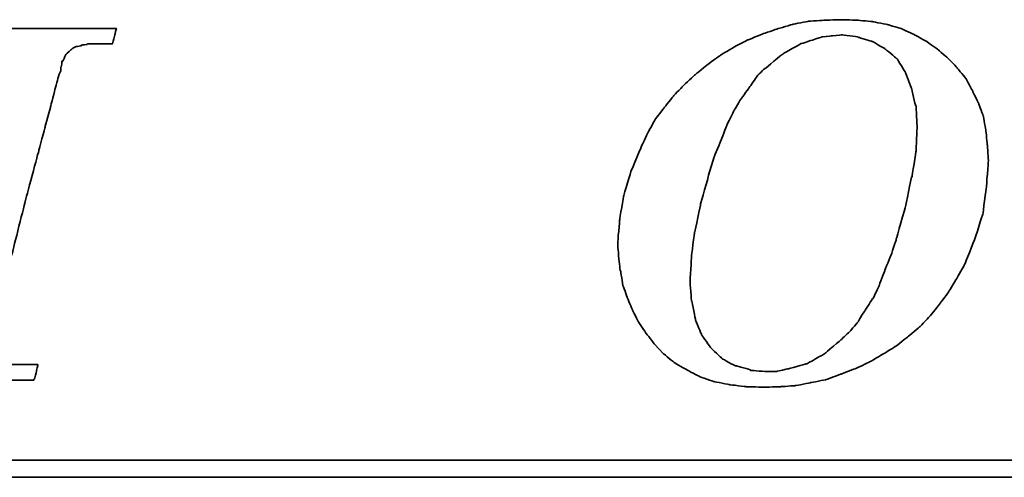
# Model space of a CAD drawing. Header units: millimetres. Extents: x 20.5 to 120.1, y 37.6 to 94.1.
# Tile 30 of 45: x 74.8 to 77.5, y 68.1 to 69.3. Entities that reach past the tile are written whole.
import ezdxf

# ---------------------------------------------------------------- set-up
doc = ezdxf.new("R2010")
doc.units = ezdxf.units.MM
doc.header["$LTSCALE"] = 0.1
doc.layers.add('DIM', color=4, linetype='CONTINUOUS')
doc.layers.add('layer 1', color=7, linetype='CONTINUOUS')

# ---------------------------------------------------------------- blocks, each defined once
blk = doc.blocks.new('TBI MOTION logo(完整正式版)')
at = {"layer": 'layer 1', "color": 22, "lineweight": 35}
for points, knots in [([(-40.59125, -7.94375), (-40.59125, -7.94375), (-40.97375, -7.94375), (-40.97375, -7.94375), (-40.97375, -7.94375), (-40.97375, -7.94375), (-41.38125, -7.94375), (-41.38125, -7.94375), (-41.38125, -7.94375), (-41.38125, -7.94375), (-41.54875, -7.94375), (-41.54875, -7.94375), (-41.54875, -7.94375), (-41.54875, -7.94375), (-41.59875, -7.94375), (-41.59875, -7.94375), (-41.59875, -7.94375), (-41.59875, -7.94375), (-41.88375, -7.94375), (-41.88375, -7.94375), (-41.88375, -7.94375), (-41.88375, -7.94375), (-41.90875, -7.91875), (-41.90875, -7.91875), (-41.90875, -7.91875), (-41.90875, -7.91875), (-42.19875, -7.87125), (-42.19875, -7.87125), (-42.19875, -7.87125), (-42.19875, -7.87125), (-42.43875, -7.82375), (-42.43875, -7.82375), (-42.43875, -7.82375), (-42.43875, -7.82375), (-42.45875, -7.82375), (-42.45875, -7.82375), (-42.45875, -7.82375), (-42.45875, -7.82375), (-42.48625, -7.82375), (-42.48625, -7.82375), (-42.48625, -7.82375), (-42.48625, -7.82375), (-42.67625, -7.72375), (-42.67625, -7.72375), (-42.67625, -7.72375), (-42.67625, -7.72375), (-42.70125, -7.70375), (-42.70125, -7.70375), (-42.70125, -7.70375), (-42.70125, -7.70375), (-42.72375, -7.67875), (-42.72375, -7.67875), (-42.72375, -7.67875), (-42.72375, -7.67875), (-42.86875, -7.48875), (-42.86875, -7.48875), (-42.86875, -7.48875), (-42.86875, -7.48875), (-42.89375, -7.43875), (-42.89375, -7.43875), (-42.89375, -7.43875), (-42.89375, -7.43875), (-42.91875, -7.38875), (-42.91875, -7.38875), (-42.91875, -7.38875), (-42.91875, -7.38875), (-42.93875, -7.12875), (-42.93875, -7.12875), (-42.93875, -7.12875), (-42.93875, -7.12875), (-42.96375, -7.10375), (-42.96375, -7.10375), (-42.96375, -7.10375), (-42.96375, -7.10375), (-42.96375, -7.05375), (-42.96375, -7.05375), (-42.96375, -7.05375), (-42.96375, -7.05375), (-42.96375, -7.00875), (-42.96375, -7.00875), (-42.96375, -7.00875), (-42.96375, -7.00875), (-42.91875, -6.69625), (-42.91875, -6.69625), (-42.91875, -6.69625), (-42.91875, -6.69625), (-42.91875, -6.62375), (-42.91875, -6.62375), (-42.91875, -6.62375), (-42.91875, -6.62375), (-42.91875, -6.59625), (-42.91875, -6.59625), (-42.91875, -6.59625), (-42.91875, -6.59625), (-42.91875, -6.57375), (-42.91875, -6.57375), (-42.91875, -6.57375), (-42.91875, -6.57375), (-42.91875, -6.52875), (-42.91875, -6.52875), (-42.91875, -6.52875), (-42.91875, -6.52875), (-42.89375, -6.50375), (-42.89375, -6.50375), (-42.89375, -6.50375), (-42.89375, -6.50375), (-42.84375, -6.38375), (-42.84375, -6.38375), (-42.84375, -6.38375), (-42.84375, -6.38375), (-42.84375, -6.35875), (-42.84375, -6.35875), (-42.84375, -6.35875), (-42.84375, -6.35875), (-42.74625, -6.14375), (-42.74625, -6.14375), (-42.74625, -6.14375), (-42.74625, -6.14375), (-42.70125, -5.85375), (-42.70125, -5.85375), (-42.70125, -5.85375), (-42.70125, -5.85375), (-42.60375, -5.47125), (-42.60375, -5.47125), (-42.60375, -5.47125), (-42.60375, -5.47125), (-42.60375, -5.44875), (-42.60375, -5.44875), (-42.60375, -5.44875), (-42.60375, -5.44875), (-42.38875, -4.67875), (-42.38875, -4.67875), (-42.38875, -4.67875), (-42.38875, -4.67875), (-42.36375, -4.65375), (-42.36375, -4.65375), (-42.36375, -4.65375), (-42.36375, -4.65375), (-42.12375, -3.69625), (-42.12375, -3.69625), (-42.12375, -3.69625), (-42.12375, -3.69625), (-42.12375, -3.67374), (-42.12375, -3.67374), (-42.12375, -3.67374), (-42.12375, -3.67374), (-41.78875, -2.59374), (-41.78875, -2.59374), (-41.78875, -2.59374), (-41.78875, -2.59374), (-41.18875, -0.19375), (-41.18875, -0.19375), (-41.18875, -0.19375), (-41.18875, -0.19375), (-40.54375, 2.20624), (-40.54375, 2.20624), (-40.54375, 2.20624), (-40.54375, 2.20624), (-40.25375, 3.30875), (-40.25375, 3.30875), (-40.25375, 3.30875), (-40.25375, 3.30875), (-39.98875, 4.27125), (-39.98875, 4.27125), (-39.98875, 4.27125), (-39.98875, 4.27125), (-39.77375, 5.13125), (-39.77375, 5.13125), (-39.77375, 5.13125), (-39.77375, 5.13125), (-39.67875, 5.47125), (-39.67875, 5.47125), (-39.67875, 5.47125), (-39.67875, 5.47125), (-39.60375, 5.75625), (-39.60375, 5.75625), (-39.60375, 5.75625), (-39.60375, 5.75625), (-39.60375, 5.78125), (-39.60375, 5.78125), (-39.60375, 5.78125), (-39.60375, 5.78125), (-39.50875, 5.97125), (-39.50875, 5.97125), (-39.50875, 5.97125), (-39.50875, 5.97125), (-39.50875, 6.13875), (-39.50875, 6.13875), (-39.50875, 6.13875), (-39.50875, 6.13875), (-39.48625, 6.16625), (-39.48625, 6.16625), (-39.48625, 6.16625), (-39.48625, 6.16625), (-39.46125, 6.28625), (-39.46125, 6.28625), (-39.46125, 6.28625), (-39.46125, 6.28625), (-39.46125, 6.42625), (-39.46125, 6.42625), (-39.46125, 6.42625), (-39.46125, 6.42625), (-39.41375, 6.42625), (-39.41375, 6.42625), (-39.41375, 6.42625), (-39.41375, 6.42625), (-39.29375, 6.69125), (-39.29375, 6.69125), (-39.29375, 6.69125), (-39.29375, 6.69125), (-39.26875, 6.74125), (-39.26875, 6.74125), (-39.26875, 6.74125), (-39.26875, 6.74125), (-39.24375, 6.76625), (-39.24375, 6.76625), (-39.24375, 6.76625), (-39.24375, 6.76625), (-38.98375, 7.00624), (-38.98375, 7.00624), (-38.98375, 7.00624), (-38.98375, 7.00624), (-38.95625, 7.02624), (-38.95625, 7.02624), (-38.95625, 7.02624), (-38.95625, 7.02624), (-38.78875, 7.12624), (-38.78875, 7.12624), (-38.78875, 7.12624), (-38.78875, 7.12624), (-38.76375, 7.12624), (-38.76375, 7.12624), (-38.76375, 7.12624), (-38.76375, 7.12624), (-38.74375, 7.12624), (-38.74375, 7.12624), (-38.74375, 7.12624), (-38.74375, 7.12624), (-38.52875, 7.17125), (-38.52875, 7.17125), (-38.52875, 7.17125), (-38.52875, 7.17125), (-38.52875, 7.19624), (-38.52875, 7.19624), (-38.52875, 7.19624), (-38.52875, 7.19624), (-38.50375, 7.19624), (-38.50375, 7.19624), (-38.50375, 7.19624), (-38.50375, 7.19624), (-38.26125, 7.21875), (-38.26125, 7.21875), (-38.26125, 7.21875), (-38.26125, 7.21875), (-38.23875, 7.24624), (-38.23875, 7.24624), (-38.23875, 7.24624), (-38.23875, 7.24624), (-38.21625, 7.24624), (-38.21625, 7.24624), (-38.21625, 7.24624), (-38.21625, 7.24624), (-38.18875, 7.24624), (-38.18875, 7.24624), (-38.18875, 7.24624), (-38.18875, 7.24624), (-37.90375, 7.24624), (-37.90375, 7.24624), (-37.90375, 7.24624), (-37.90375, 7.24624), (-37.85375, 7.24624), (-37.85375, 7.24624), (-37.85375, 7.24624), (-37.85375, 7.24624), (-37.75875, 7.24624), (-37.75875, 7.24624), (-37.75875, 7.24624), (-37.75875, 7.24624), (-37.42375, 7.24624), (-37.42375, 7.24624), (-37.42375, 7.24624), (-37.42375, 7.24624), (-37.08875, 7.24624), (-37.08875, 7.24624), (-37.08875, 7.24624), (-37.08875, 7.24624), (-37.06375, 7.24624), (-37.06375, 7.24624), (-37.06375, 7.24624), (-37.06375, 7.24624), (-37.06375, 7.26624), (-37.06375, 7.26624), (-37.06375, 7.26624), (-37.06375, 7.26624), (-37.03875, 7.29125), (-37.03875, 7.29125), (-37.03875, 7.29125), (-37.03875, 7.29125), (-37.03875, 7.31625), (-37.03875, 7.31625), (-37.03875, 7.31625), (-37.03875, 7.31625), (-36.94125, 7.67625), (-36.94125, 7.67625), (-36.94125, 7.67625), (-36.94125, 7.67625), (-36.86875, 7.98625), (-36.86875, 7.98625), (-36.86875, 7.98625), (-36.86875, 7.98625), (-36.98875, 7.98625), (-36.98875, 7.98625), (-36.98875, 7.98625), (-36.98875, 7.98625), (-37.42375, 7.98625), (-37.42375, 7.98625), (-37.42375, 7.98625), (-37.42375, 7.98625), (-37.94875, 7.98625), (-37.94875, 7.98625), (-37.94875, 7.98625), (-37.94875, 7.98625), (-38.57375, 7.98625), (-38.57375, 7.98625), (-38.57375, 7.98625), (-38.57375, 7.98625), (-39.29375, 7.98625), (-39.29375, 7.98625), (-39.29375, 7.98625), (-39.29375, 7.98625), (-40.82875, 7.98625), (-40.82875, 7.98625), (-40.82875, 7.98625), (-40.82875, 7.98625), (-42.36375, 7.98625), (-42.36375, 7.98625), (-42.36375, 7.98625), (-42.36375, 7.98625), (-43.08375, 7.98625), (-43.08375, 7.98625), (-43.08375, 7.98625), (-43.08375, 7.98625), (-43.70875, 7.98625), (-43.70875, 7.98625), (-43.70875, 7.98625), (-43.70875, 7.98625), (-44.23375, 7.98625), (-44.23375, 7.98625), (-44.23375, 7.98625), (-44.23375, 7.98625), (-44.66875, 7.98625), (-44.66875, 7.98625), (-44.66875, 7.98625), (-44.66875, 7.98625), (-44.88375, 7.98625), (-44.88375, 7.98625), (-44.88375, 7.98625), (-44.88375, 7.98625), (-44.90875, 7.94125), (-44.90875, 7.94125), (-44.90875, 7.94125), (-44.90875, 7.94125), (-44.90875, 7.91625), (-44.90875, 7.91625), (-44.90875, 7.91625), (-44.90875, 7.91625), (-45.00375, 7.55625), (-45.00375, 7.55625), (-45.00375, 7.55625), (-45.00375, 7.55625), (-45.05375, 7.24624), (-45.05375, 7.24624), (-45.05375, 7.24624), (-45.05375, 7.24624), (-44.61875, 7.24624), (-44.61875, 7.24624), (-44.61875, 7.24624), (-44.61875, 7.24624), (-44.11375, 7.24624), (-44.11375, 7.24624), (-44.11375, 7.24624), (-44.11375, 7.24624), (-43.99375, 7.24624), (-43.99375, 7.24624), (-43.99375, 7.24624), (-43.99375, 7.24624), (-43.94625, 7.24624), (-43.94625, 7.24624), (-43.94625, 7.24624), (-43.94625, 7.24624), (-43.92374, 7.24624), (-43.92374, 7.24624), (-43.92374, 7.24624), (-43.92374, 7.24624), (-43.65875, 7.24624), (-43.65875, 7.24624), (-43.65875, 7.24624), (-43.65875, 7.24624), (-43.63875, 7.21875), (-43.63875, 7.21875), (-43.63875, 7.21875), (-43.63875, 7.21875), (-43.46875, 7.19624), (-43.46875, 7.19624), (-43.46875, 7.19624), (-43.46875, 7.19624), (-43.39875, 7.19624), (-43.39875, 7.19624), (-43.39875, 7.19624), (-43.39875, 7.19624), (-43.37125, 7.17125), (-43.37125, 7.17125), (-43.37125, 7.17125), (-43.37125, 7.17125), (-43.34875, 7.17125), (-43.34875, 7.17125), (-43.34875, 7.17125), (-43.34875, 7.17125), (-43.20375, 7.12624), (-43.20375, 7.12624), (-43.20375, 7.12624), (-43.20375, 7.12624), (-43.05875, 7.07624), (-43.05875, 7.07624), (-43.05875, 7.07624), (-43.05875, 7.07624), (-43.01375, 7.07624), (-43.01375, 7.07624), (-43.01375, 7.07624), (-43.01375, 7.07624), (-42.98875, 7.02624), (-42.98875, 7.02624), (-42.98875, 7.02624), (-42.98875, 7.02624), (-42.79875, 6.86125), (-42.79875, 6.86125), (-42.79875, 6.86125), (-42.79875, 6.86125), (-42.77375, 6.81125), (-42.77375, 6.81125), (-42.77375, 6.81125), (-42.77375, 6.81125), (-42.74625, 6.76625), (-42.74625, 6.76625), (-42.74625, 6.76625), (-42.74625, 6.76625), (-42.72375, 6.47625), (-42.72375, 6.47625), (-42.72375, 6.47625), (-42.72375, 6.47625), (-42.70125, 6.45124), (-42.70125, 6.45124), (-42.70125, 6.45124), (-42.70125, 6.45124), (-42.70125, 6.42625), (-42.70125, 6.42625), (-42.70125, 6.42625), (-42.70125, 6.42625), (-42.72375, 6.40625), (-42.72375, 6.40625), (-42.72375, 6.40625), (-42.72375, 6.40625), (-42.74625, 5.97125), (-42.74625, 5.97125), (-42.74625, 5.97125), (-42.74625, 5.97125), (-42.74625, 5.94625), (-42.74625, 5.94625), (-42.74625, 5.94625), (-42.74625, 5.94625), (-42.74625, 5.92625), (-42.74625, 5.92625), (-42.74625, 5.92625), (-42.74625, 5.92625), (-42.77375, 5.87625), (-42.77375, 5.87625), (-42.77375, 5.87625), (-42.77375, 5.87625), (-42.81875, 5.80625), (-42.81875, 5.80625), (-42.81875, 5.80625), (-42.81875, 5.80625), (-42.86875, 5.63625), (-42.86875, 5.63625), (-42.86875, 5.63625), (-42.86875, 5.63625), (-42.91875, 5.39625), (-42.91875, 5.39625), (-42.91875, 5.39625), (-42.91875, 5.39625), (-42.91875, 5.37124), (-42.91875, 5.37124), (-42.91875, 5.37124), (-42.91875, 5.37124), (-43.01375, 5.10874), (-43.01375, 5.10874), (-43.01375, 5.10874), (-43.01375, 5.10874), (-43.10875, 4.77124), (-43.10875, 4.77124), (-43.10875, 4.77124), (-43.10875, 4.77124), (-43.29875, 3.95625), (-43.29875, 3.95625), (-43.29875, 3.95625), (-43.29875, 3.95625), (-43.58875, 2.95125), (-43.58875, 2.95125), (-43.58875, 2.95125), (-43.58875, 2.95125), (-43.87375, 1.87125), (-43.87375, 1.87125), (-43.87375, 1.87125), (-43.87375, 1.87125), (-44.52625, -0.50374), (-44.52625, -0.50374), (-44.52625, -0.50374), (-44.52625, -0.50374), (-45.14875, -2.85375), (-45.14875, -2.85375), (-45.14875, -2.85375), (-45.14875, -2.85375), (-45.43375, -3.95875), (-45.43375, -3.95875), (-45.43375, -3.95875), (-45.43375, -3.95875), (-45.69875, -4.96875), (-45.69875, -4.96875), (-45.69875, -4.96875), (-45.69875, -4.96875), (-45.91375, -5.78375), (-45.91375, -5.78375), (-45.91375, -5.78375), (-45.91375, -5.78375), (-46.01375, -6.11875), (-46.01375, -6.11875), (-46.01375, -6.11875), (-46.01375, -6.11875), (-46.01375, -6.14375), (-46.01375, -6.14375), (-46.01375, -6.14375), (-46.01375, -6.14375), (-46.10875, -6.40875), (-46.10875, -6.40875), (-46.10875, -6.40875), (-46.10875, -6.40875), (-46.15375, -6.64875), (-46.15375, -6.64875), (-46.15375, -6.64875), (-46.15375, -6.64875), (-46.20375, -6.83875), (-46.20375, -6.83875), (-46.20375, -6.83875), (-46.20375, -6.83875), (-46.22875, -6.93375), (-46.22875, -6.93375), (-46.22875, -6.93375), (-46.22875, -6.93375), (-46.22875, -7.07875), (-46.22875, -7.07875), (-46.22875, -7.07875), (-46.22875, -7.07875), (-46.27375, -7.07875), (-46.27375, -7.07875), (-46.27375, -7.07875), (-46.27375, -7.07875), (-46.39375, -7.34375), (-46.39375, -7.34375), (-46.39375, -7.34375), (-46.39375, -7.34375), (-46.39375, -7.36875), (-46.39375, -7.36875), (-46.39375, -7.36875), (-46.39375, -7.36875), (-46.42125, -7.38875), (-46.42125, -7.38875), (-46.42125, -7.38875), (-46.42125, -7.38875), (-46.68375, -7.67875), (-46.68375, -7.67875), (-46.68375, -7.67875), (-46.68375, -7.67875), (-46.70875, -7.70375), (-46.70875, -7.70375), (-46.70875, -7.70375), (-46.70875, -7.70375), (-46.75375, -7.72375), (-46.75375, -7.72375), (-46.75375, -7.72375), (-46.75375, -7.72375), (-47.08875, -7.87125), (-47.08875, -7.87125), (-47.08875, -7.87125), (-47.08875, -7.87125), (-47.11625, -7.87125), (-47.11625, -7.87125), (-47.11625, -7.87125), (-47.11625, -7.87125), (-47.13875, -7.89375), (-47.13875, -7.89375), (-47.13875, -7.89375), (-47.13875, -7.89375), (-47.56875, -7.91875), (-47.56875, -7.91875), (-47.56875, -7.91875), (-47.56875, -7.91875), (-47.59625, -7.94375), (-47.59625, -7.94375), (-47.59625, -7.94375), (-47.59625, -7.94375), (-47.64375, -7.94375), (-47.64375, -7.94375), (-47.64375, -7.94375), (-47.64375, -7.94375), (-47.73625, -7.94375), (-47.73625, -7.94375), (-47.73625, -7.94375), (-47.73625, -7.94375), (-48.07375, -7.94375), (-48.07375, -7.94375), (-48.07375, -7.94375), (-48.07375, -7.94375), (-48.36125, -7.94375), (-48.36125, -7.94375), (-48.36125, -7.94375), (-48.36125, -7.94375), (-48.36125, -7.96625), (-48.36125, -7.96625), (-48.36125, -7.96625), (-48.36125, -7.96625), (-48.36125, -7.99125), (-48.36125, -7.99125), (-48.36125, -7.99125), (-48.36125, -7.99125), (-48.38875, -8.01375), (-48.38875, -8.01375), (-48.38875, -8.01375), (-48.38875, -8.01375), (-48.50875, -8.34875), (-48.50875, -8.34875), (-48.50875, -8.34875), (-48.50875, -8.34875), (-48.55375, -8.68625), (-48.55375, -8.68625), (-48.55375, -8.68625), (-48.55375, -8.68625), (-48.45875, -8.68625), (-48.45875, -8.68625), (-48.45875, -8.68625), (-48.45875, -8.68625), (-48.07375, -8.68625), (-48.07375, -8.68625), (-48.07375, -8.68625), (-48.07375, -8.68625), (-47.52375, -8.68625), (-47.52375, -8.68625), (-47.52375, -8.68625), (-47.52375, -8.68625), (-46.92375, -8.68625), (-46.92375, -8.68625), (-46.92375, -8.68625), (-46.92375, -8.68625), (-46.25375, -8.68625), (-46.25375, -8.68625), (-46.25375, -8.68625), (-46.25375, -8.68625), (-46.20375, -8.68625), (-46.20375, -8.68625), (-46.20375, -8.68625), (-46.20375, -8.68625), (-44.71375, -8.68625), (-44.71375, -8.68625), (-44.71375, -8.68625), (-44.71375, -8.68625), (-43.22875, -8.68625), (-43.22875, -8.68625), (-43.22875, -8.68625), (-43.22875, -8.68625), (-42.55875, -8.68625), (-42.55875, -8.68625), (-42.55875, -8.68625), (-42.55875, -8.68625), (-42.50875, -8.68625), (-42.50875, -8.68625), (-42.50875, -8.68625), (-42.50875, -8.68625), (-41.93375, -8.68625), (-41.93375, -8.68625), (-41.93375, -8.68625), (-41.93375, -8.68625), (-41.38125, -8.68625), (-41.38125, -8.68625), (-41.38125, -8.68625), (-41.38125, -8.68625), (-40.97375, -8.68625), (-40.97375, -8.68625), (-40.97375, -8.68625), (-40.97375, -8.68625), (-40.78125, -8.68625), (-40.78125, -8.68625), (-40.78125, -8.68625), (-40.78125, -8.68625), (-40.78125, -8.63875), (-40.78125, -8.63875), (-40.78125, -8.63875), (-40.78125, -8.63875), (-40.75875, -8.63875), (-40.75875, -8.63875), (-40.75875, -8.63875), (-40.75875, -8.63875), (-40.66375, -8.27875), (-40.66375, -8.27875), (-40.66375, -8.27875), (-40.66375, -8.27875), (-40.59125, -7.94375), (-40.59125, -7.94375)], [0, 0, 0, 0, 0.00558659, 0.00558659, 0.00558659, 0.0055866, 0.01117318, 0.01117318, 0.01117318, 0.01117319, 0.01675978, 0.01675978, 0.01675978, 0.01675979, 0.02234637, 0.02234637, 0.02234637, 0.02234638, 0.02793296, 0.02793296, 0.02793296, 0.02793297, 0.03351955, 0.03351955, 0.03351955, 0.03351956, 0.03910615, 0.03910615, 0.03910615, 0.03910616, 0.04469274, 0.04469274, 0.04469274, 0.04469275, 0.05027933, 0.05027933, 0.05027933, 0.05027934, 0.05586592, 0.05586592, 0.05586592, 0.05586593, 0.06145251, 0.06145251, 0.06145251, 0.06145252, 0.06703911, 0.06703911, 0.06703911, 0.06703912, 0.0726257, 0.0726257, 0.0726257, 0.07262571, 0.07821229, 0.07821229, 0.07821229, 0.0782123, 0.08379888, 0.08379888, 0.08379888, 0.08379889, 0.08938547, 0.08938547, 0.08938547, 0.08938548, 0.09497207, 0.09497207, 0.09497207, 0.09497208, 0.10055866, 0.10055866, 0.10055866, 0.10055867, 0.10614525, 0.10614525, 0.10614525, 0.10614526, 0.11173184, 0.11173184, 0.11173184, 0.11173185, 0.11731844, 0.11731844, 0.11731844, 0.11731845, 0.12290503, 0.12290503, 0.12290503, 0.12290504, 0.12849162, 0.12849162, 0.12849162, 0.12849163, 0.13407821, 0.13407821, 0.13407821, 0.13407822, 0.1396648, 0.1396648, 0.1396648, 0.13966481, 0.1452514, 0.1452514, 0.1452514, 0.14525141, 0.15083799, 0.15083799, 0.15083799, 0.150838, 0.15642458, 0.15642458, 0.15642458, 0.15642459, 0.16201117, 0.16201117, 0.16201117, 0.16201118, 0.16759777, 0.16759777, 0.16759777, 0.16759778, 0.17318436, 0.17318436, 0.17318436, 0.17318437, 0.17877095, 0.17877095, 0.17877095, 0.17877096, 0.18435754, 0.18435754, 0.18435754, 0.18435755, 0.18994413, 0.18994413, 0.18994413, 0.18994414, 0.19553073, 0.19553073, 0.19553073, 0.19553074, 0.20111732, 0.20111732, 0.20111732, 0.20111733, 0.20670391, 0.20670391, 0.20670391, 0.20670392, 0.2122905, 0.2122905, 0.2122905, 0.21229051, 0.21787709, 0.21787709, 0.21787709, 0.2178771, 0.22346369, 0.22346369, 0.22346369, 0.2234637, 0.22905028, 0.22905028, 0.22905028, 0.22905029, 0.23463687, 0.23463687, 0.23463687, 0.23463688, 0.24022346, 0.24022346, 0.24022346, 0.24022347, 0.24581006, 0.24581006, 0.24581006, 0.24581007, 0.25139665, 0.25139665, 0.25139665, 0.25139666, 0.25698324, 0.25698324, 0.25698324, 0.25698325, 0.26256983, 0.26256983, 0.26256983, 0.26256984, 0.26815642, 0.26815642, 0.26815642, 0.26815643, 0.27374302, 0.27374302, 0.27374302, 0.27374303, 0.27932961, 0.27932961, 0.27932961, 0.27932962, 0.2849162, 0.2849162, 0.2849162, 0.28491621, 0.29050279, 0.29050279, 0.29050279, 0.2905028, 0.29608939, 0.29608939, 0.29608939, 0.2960894, 0.30167598, 0.30167598, 0.30167598, 0.30167599, 0.30726257, 0.30726257, 0.30726257, 0.30726258, 0.31284916, 0.31284916, 0.31284916, 0.31284917, 0.31843575, 0.31843575, 0.31843575, 0.31843576, 0.32402235, 0.32402235, 0.32402235, 0.32402236, 0.32960894, 0.32960894, 0.32960894, 0.32960895, 0.33519553, 0.33519553, 0.33519553, 0.33519554, 0.34078212, 0.34078212, 0.34078212, 0.34078213, 0.34636872, 0.34636872, 0.34636872, 0.34636873, 0.35195531, 0.35195531, 0.35195531, 0.35195532, 0.3575419, 0.3575419, 0.3575419, 0.35754191, 0.36312849, 0.36312849, 0.36312849, 0.3631285, 0.36871508, 0.36871508, 0.36871508, 0.36871509, 0.37430168, 0.37430168, 0.37430168, 0.37430169, 0.37988827, 0.37988827, 0.37988827, 0.37988828, 0.38547486, 0.38547486, 0.38547486, 0.38547487, 0.39106145, 0.39106145, 0.39106145, 0.39106146, 0.39664804, 0.39664804, 0.39664804, 0.39664805, 0.40223464, 0.40223464, 0.40223464, 0.40223465, 0.40782123, 0.40782123, 0.40782123, 0.40782124, 0.41340782, 0.41340782, 0.41340782, 0.41340783, 0.41899441, 0.41899441, 0.41899441, 0.41899442, 0.42458101, 0.42458101, 0.42458101, 0.42458102, 0.4301676, 0.4301676, 0.4301676, 0.43016761, 0.43575419, 0.43575419, 0.43575419, 0.4357542, 0.44134078, 0.44134078, 0.44134078, 0.44134079, 0.44692737, 0.44692737, 0.44692737, 0.44692738, 0.45251397, 0.45251397, 0.45251397, 0.45251398, 0.45810056, 0.45810056, 0.45810056, 0.45810057, 0.46368715, 0.46368715, 0.46368715, 0.46368716, 0.46927374, 0.46927374, 0.46927374, 0.46927375, 0.47486034, 0.47486034, 0.47486034, 0.47486035, 0.48044693, 0.48044693, 0.48044693, 0.48044694, 0.48603352, 0.48603352, 0.48603352, 0.48603353, 0.49162011, 0.49162011, 0.49162011, 0.49162012, 0.4972067, 0.4972067, 0.4972067, 0.49720671, 0.5027933, 0.5027933, 0.5027933, 0.50279331, 0.50837989, 0.50837989, 0.50837989, 0.5083799, 0.51396648, 0.51396648, 0.51396648, 0.51396649, 0.51955307, 0.51955307, 0.51955307, 0.51955308, 0.52513966, 0.52513966, 0.52513966, 0.52513967, 0.53072626, 0.53072626, 0.53072626, 0.53072627, 0.53631285, 0.53631285, 0.53631285, 0.53631286, 0.54189944, 0.54189944, 0.54189944, 0.54189945, 0.54748603, 0.54748603, 0.54748603, 0.54748604, 0.55307263, 0.55307263, 0.55307263, 0.55307264, 0.55865922, 0.55865922, 0.55865922, 0.55865923, 0.56424581, 0.56424581, 0.56424581, 0.56424582, 0.5698324, 0.5698324, 0.5698324, 0.56983241, 0.57541899, 0.57541899, 0.57541899, 0.575419, 0.58100559, 0.58100559, 0.58100559, 0.5810056, 0.58659218, 0.58659218, 0.58659218, 0.58659219, 0.59217877, 0.59217877, 0.59217877, 0.59217878, 0.59776536, 0.59776536, 0.59776536, 0.59776537, 0.60335196, 0.60335196, 0.60335196, 0.60335197, 0.60893855, 0.60893855, 0.60893855, 0.60893856, 0.61452514, 0.61452514, 0.61452514, 0.61452515, 0.62011173, 0.62011173, 0.62011173, 0.62011174, 0.62569832, 0.62569832, 0.62569832, 0.62569833, 0.63128492, 0.63128492, 0.63128492, 0.63128493, 0.63687151, 0.63687151, 0.63687151, 0.63687152, 0.6424581, 0.6424581, 0.6424581, 0.64245811, 0.64804469, 0.64804469, 0.64804469, 0.6480447, 0.65363128, 0.65363128, 0.65363128, 0.65363129, 0.65921788, 0.65921788, 0.65921788, 0.65921789, 0.66480447, 0.66480447, 0.66480447, 0.66480448, 0.67039106, 0.67039106, 0.67039106, 0.67039107, 0.67597765, 0.67597765, 0.67597765, 0.67597766, 0.68156425, 0.68156425, 0.68156425, 0.68156426, 0.68715084, 0.68715084, 0.68715084, 0.68715085, 0.69273743, 0.69273743, 0.69273743, 0.69273744, 0.69832402, 0.69832402, 0.69832402, 0.69832403, 0.70391061, 0.70391061, 0.70391061, 0.70391062, 0.70949721, 0.70949721, 0.70949721, 0.70949722, 0.7150838, 0.7150838, 0.7150838, 0.71508381, 0.72067039, 0.72067039, 0.72067039, 0.7206704, 0.72625698, 0.72625698, 0.72625698, 0.72625699, 0.73184358, 0.73184358, 0.73184358, 0.73184359, 0.73743017, 0.73743017, 0.73743017, 0.73743018, 0.74301676, 0.74301676, 0.74301676, 0.74301677, 0.74860335, 0.74860335, 0.74860335, 0.74860336, 0.75418994, 0.75418994, 0.75418994, 0.75418995, 0.75977654, 0.75977654, 0.75977654, 0.75977655, 0.76536313, 0.76536313, 0.76536313, 0.76536314, 0.77094972, 0.77094972, 0.77094972, 0.77094973, 0.77653631, 0.77653631, 0.77653631, 0.77653632, 0.78212291, 0.78212291, 0.78212291, 0.78212292, 0.7877095, 0.7877095, 0.7877095, 0.78770951, 0.79329609, 0.79329609, 0.79329609, 0.7932961, 0.79888268, 0.79888268, 0.79888268, 0.79888269, 0.80446927, 0.80446927, 0.80446927, 0.80446928, 0.81005587, 0.81005587, 0.81005587, 0.81005588, 0.81564246, 0.81564246, 0.81564246, 0.81564247, 0.82122905, 0.82122905, 0.82122905, 0.82122906, 0.82681564, 0.82681564, 0.82681564, 0.82681565, 0.83240223, 0.83240223, 0.83240223, 0.83240224, 0.83798883, 0.83798883, 0.83798883, 0.83798884, 0.84357542, 0.84357542, 0.84357542, 0.84357543, 0.84916201, 0.84916201, 0.84916201, 0.84916202, 0.8547486, 0.8547486, 0.8547486, 0.85474861, 0.8603352, 0.8603352, 0.8603352, 0.86033521, 0.86592179, 0.86592179, 0.86592179, 0.8659218, 0.87150838, 0.87150838, 0.87150838, 0.87150839, 0.87709497, 0.87709497, 0.87709497, 0.87709498, 0.88268156, 0.88268156, 0.88268156, 0.88268157, 0.88826816, 0.88826816, 0.88826816, 0.88826817, 0.89385475, 0.89385475, 0.89385475, 0.89385476, 0.89944134, 0.89944134, 0.89944134, 0.89944135, 0.90502793, 0.90502793, 0.90502793, 0.90502794, 0.91061453, 0.91061453, 0.91061453, 0.91061454, 0.91620112, 0.91620112, 0.91620112, 0.91620113, 0.92178771, 0.92178771, 0.92178771, 0.92178772, 0.9273743, 0.9273743, 0.9273743, 0.92737431, 0.93296089, 0.93296089, 0.93296089, 0.9329609, 0.93854749, 0.93854749, 0.93854749, 0.9385475, 0.94413408, 0.94413408, 0.94413408, 0.94413409, 0.94972067, 0.94972067, 0.94972067, 0.94972068, 0.95530726, 0.95530726, 0.95530726, 0.95530727, 0.96089385, 0.96089385, 0.96089385, 0.96089386, 0.96648045, 0.96648045, 0.96648045, 0.96648046, 0.97206704, 0.97206704, 0.97206704, 0.97206705, 0.97765363, 0.97765363, 0.97765363, 0.97765364, 0.98324022, 0.98324022, 0.98324022, 0.98324023, 0.98882682, 0.98882682, 0.98882682, 0.98882683, 0.99441341, 0.99441341, 0.99441341, 0.99441342, 1, 1, 1, 1]), ([(-11.34375, -6.98375), (-11.34375, -6.98375), (-10.91375, -7.43875), (-10.91375, -7.43875), (-10.91375, -7.43875), (-10.91375, -7.43875), (-10.38625, -7.87125), (-10.38625, -7.87125), (-10.38625, -7.87125), (-10.38625, -7.87125), (-9.81125, -8.20375), (-9.81125, -8.20375), (-9.81125, -8.20375), (-9.81125, -8.20375), (-9.21125, -8.51875), (-9.21125, -8.51875), (-9.21125, -8.51875), (-9.21125, -8.51875), (-8.51625, -8.75875), (-8.51625, -8.75875), (-8.51625, -8.75875), (-8.51625, -8.75875), (-7.77125, -8.90375), (-7.77125, -8.90375), (-7.77125, -8.90375), (-7.77125, -8.90375), (-6.97875, -8.99875), (-6.97875, -8.99875), (-6.97875, -8.99875), (-6.97875, -8.99875), (-6.14125, -9.02375), (-6.14125, -9.02375), (-6.14125, -9.02375), (-6.14125, -9.02375), (-5.37125, -8.99875), (-5.37125, -8.99875), (-5.37125, -8.99875), (-5.37125, -8.99875), (-4.65375, -8.94875), (-4.65375, -8.94875), (-4.65375, -8.94875), (-4.65375, -8.94875), (-3.93375, -8.80625), (-3.93375, -8.80625), (-3.93375, -8.80625), (-3.93375, -8.80625), (-3.21375, -8.66375), (-3.21375, -8.66375), (-3.21375, -8.66375), (-3.21375, -8.66375), (-2.49375, -8.39875), (-2.49375, -8.39875), (-2.49375, -8.39875), (-2.49375, -8.39875), (-1.79875, -8.13375), (-1.79875, -8.13375), (-1.79875, -8.13375), (-1.79875, -8.13375), (-1.17375, -7.84375), (-1.17375, -7.84375), (-1.17375, -7.84375), (-1.17375, -7.84375), (-0.52375, -7.46375), (-0.52375, -7.46375), (-0.52375, -7.46375), (-0.52375, -7.46375), (0.10124, -7.07875), (0.10124, -7.07875), (0.10124, -7.07875), (0.10124, -7.07875), (0.67625, -6.62375), (0.67625, -6.62375), (0.67625, -6.62375), (0.67625, -6.62375), (1.24874, -6.14375), (1.24874, -6.14375), (1.24874, -6.14375), (1.24874, -6.14375), (1.72874, -5.64125), (1.72874, -5.64125), (1.72874, -5.64125), (1.72874, -5.64125), (2.18624, -5.06375), (2.18624, -5.06375), (2.18624, -5.06375), (2.18624, -5.06375), (2.61625, -4.48874), (2.61625, -4.48874), (2.61625, -4.48874), (2.61625, -4.48874), (3.00125, -3.83874), (3.00125, -3.83874), (3.00125, -3.83874), (3.00125, -3.83874), (3.36124, -3.21374), (3.36124, -3.21374), (3.36124, -3.21374), (3.36124, -3.21374), (3.84374, -1.99125), (3.84374, -1.99125), (3.84374, -1.99125), (3.84374, -1.99125), (4.22625, -0.81875), (4.22625, -0.81875), (4.22625, -0.81875), (4.22625, -0.81875), (4.39125, 0.45624), (4.39125, 0.45624), (4.39125, 0.45624), (4.39125, 0.45624), (4.48874, 1.70124), (4.48874, 1.70124), (4.48874, 1.70124), (4.48874, 1.70124), (4.43874, 2.44625), (4.43874, 2.44625), (4.43874, 2.44625), (4.43874, 2.44625), (4.36874, 3.14125), (4.36874, 3.14125), (4.36874, 3.14125), (4.36874, 3.14125), (4.25125, 3.81125), (4.25125, 3.81125), (4.25125, 3.81125), (4.25125, 3.81125), (4.03124, 4.41125), (4.03124, 4.41125), (4.03124, 4.41125), (4.03124, 4.41125), (3.74374, 5.01125), (3.74374, 5.01125), (3.74374, 5.01125), (3.74374, 5.01125), (3.43124, 5.58875), (3.43124, 5.58875), (3.43124, 5.58875), (3.43124, 5.58875), (3.02625, 6.09125), (3.02625, 6.09125), (3.02625, 6.09125), (3.02625, 6.09125), (2.59374, 6.54875), (2.59374, 6.54875), (2.59374, 6.54875), (2.59374, 6.54875), (2.09124, 6.98125), (2.09124, 6.98125), (2.09124, 6.98125), (2.09124, 6.98125), (1.56124, 7.36625), (1.56124, 7.36625), (1.56124, 7.36625), (1.56124, 7.36625), (0.98624, 7.67625), (0.98624, 7.67625), (0.98624, 7.67625), (0.98624, 7.67625), (0.38624, 7.96375), (0.38624, 7.96375), (0.38624, 7.96375), (0.38624, 7.96375), (-0.25875, 8.15625), (-0.25875, 8.15625), (-0.25875, 8.15625), (-0.25875, 8.15625), (-0.98125, 8.30125), (-0.98125, 8.30125), (-0.98125, 8.30125), (-0.98125, 8.30125), (-1.70124, 8.37125), (-1.70124, 8.37125), (-1.70124, 8.37125), (-1.70124, 8.37125), (-2.49375, 8.39624), (-2.49375, 8.39624), (-2.49375, 8.39624), (-2.49375, 8.39624), (-3.28625, 8.37125), (-3.28625, 8.37125), (-3.28625, 8.37125), (-3.28625, 8.37125), (-4.05125, 8.32125), (-4.05125, 8.32125), (-4.05125, 8.32125), (-4.05125, 8.32125), (-4.77375, 8.18125), (-4.77375, 8.18125), (-4.77375, 8.18125), (-4.77375, 8.18125), (-5.51625, 7.96375), (-5.51625, 7.96375), (-5.51625, 7.96375), (-5.51625, 7.96375), (-6.21125, 7.72625), (-6.21125, 7.72625), (-6.21125, 7.72625), (-6.21125, 7.72625), (-6.92875, 7.43625), (-6.92875, 7.43625), (-6.92875, 7.43625), (-6.92875, 7.43625), (-7.57875, 7.10125), (-7.57875, 7.10125), (-7.57875, 7.10125), (-7.57875, 7.10125), (-8.24875, 6.69125), (-8.24875, 6.69125), (-8.24875, 6.69125), (-8.24875, 6.69125), (-8.84875, 6.26125), (-8.84875, 6.26125), (-8.84875, 6.26125), (-8.84875, 6.26125), (-9.42625, 5.78125), (-9.42625, 5.78125), (-9.42625, 5.78125), (-9.42625, 5.78125), (-9.95375, 5.30125), (-9.95375, 5.30125), (-9.95375, 5.30125), (-9.95375, 5.30125), (-10.43375, 4.79624), (-10.43375, 4.79624), (-10.43375, 4.79624), (-10.43375, 4.79624), (-10.88875, 4.22125), (-10.88875, 4.22125), (-10.88875, 4.22125), (-10.88875, 4.22125), (-11.29875, 3.69375), (-11.29875, 3.69375), (-11.29875, 3.69375), (-11.29875, 3.69375), (-11.63375, 3.09125), (-11.63375, 3.09125), (-11.63375, 3.09125), (-11.63375, 3.09125), (-11.91875, 2.49625), (-11.91875, 2.49625), (-11.91875, 2.49625), (-11.91875, 2.49625), (-12.44875, 1.24625), (-12.44875, 1.24625), (-12.44875, 1.24625), (-12.44875, 1.24625), (-12.80875, 0.06874), (-12.80875, 0.06874), (-12.80875, 0.06874), (-12.80875, 0.06874), (-12.99875, -1.07875), (-12.99875, -1.07875), (-12.99875, -1.07875), (-12.99875, -1.07875), (-13.09375, -2.18375), (-13.09375, -2.18375), (-13.09375, -2.18375), (-13.09375, -2.18375), (-13.04875, -2.85375), (-13.04875, -2.85375), (-13.04875, -2.85375), (-13.04875, -2.85375), (-12.97375, -3.50375), (-12.97375, -3.50375), (-12.97375, -3.50375), (-12.97375, -3.50375), (-12.95375, -3.50375), (-12.95375, -3.50375), (-12.95375, -3.50375), (-12.95375, -3.50375), (-12.85375, -4.17375), (-12.85375, -4.17375), (-12.85375, -4.17375), (-12.85375, -4.17375), (-12.63875, -4.77624), (-12.63875, -4.77624), (-12.63875, -4.77624), (-12.63875, -4.77624), (-12.39875, -5.35125), (-12.39875, -5.35125), (-12.39875, -5.35125), (-12.39875, -5.35125), (-12.11375, -5.92875), (-12.11375, -5.92875), (-12.11375, -5.92875), (-12.11375, -5.92875), (-11.75375, -6.45375), (-11.75375, -6.45375), (-11.75375, -6.45375), (-11.75375, -6.45375), (-11.34375, -6.98375), (-11.34375, -6.98375)], [0, 0, 0, 0, 0.01369863, 0.01369863, 0.01369863, 0.01369864, 0.02739726, 0.02739726, 0.02739726, 0.02739727, 0.04109589, 0.04109589, 0.04109589, 0.0410959, 0.05479452, 0.05479452, 0.05479452, 0.05479453, 0.06849315, 0.06849315, 0.06849315, 0.06849316, 0.08219178, 0.08219178, 0.08219178, 0.08219179, 0.09589041, 0.09589041, 0.09589041, 0.09589042, 0.10958904, 0.10958904, 0.10958904, 0.10958905, 0.12328767, 0.12328767, 0.12328767, 0.12328768, 0.1369863, 0.1369863, 0.1369863, 0.13698631, 0.15068493, 0.15068493, 0.15068493, 0.15068494, 0.16438356, 0.16438356, 0.16438356, 0.16438357, 0.17808219, 0.17808219, 0.17808219, 0.1780822, 0.19178082, 0.19178082, 0.19178082, 0.19178083, 0.20547945, 0.20547945, 0.20547945, 0.20547946, 0.21917808, 0.21917808, 0.21917808, 0.21917809, 0.23287671, 0.23287671, 0.23287671, 0.23287672, 0.24657534, 0.24657534, 0.24657534, 0.24657535, 0.26027397, 0.26027397, 0.26027397, 0.26027398, 0.2739726, 0.2739726, 0.2739726, 0.27397261, 0.28767123, 0.28767123, 0.28767123, 0.28767124, 0.30136986, 0.30136986, 0.30136986, 0.30136987, 0.31506849, 0.31506849, 0.31506849, 0.3150685, 0.32876712, 0.32876712, 0.32876712, 0.32876713, 0.34246575, 0.34246575, 0.34246575, 0.34246576, 0.35616438, 0.35616438, 0.35616438, 0.35616439, 0.36986301, 0.36986301, 0.36986301, 0.36986302, 0.38356164, 0.38356164, 0.38356164, 0.38356165, 0.39726027, 0.39726027, 0.39726027, 0.39726028, 0.4109589, 0.4109589, 0.4109589, 0.41095891, 0.42465753, 0.42465753, 0.42465753, 0.42465754, 0.43835616, 0.43835616, 0.43835616, 0.43835617, 0.45205479, 0.45205479, 0.45205479, 0.4520548, 0.46575342, 0.46575342, 0.46575342, 0.46575343, 0.47945205, 0.47945205, 0.47945205, 0.47945206, 0.49315068, 0.49315068, 0.49315068, 0.49315069, 0.50684932, 0.50684932, 0.50684932, 0.50684933, 0.52054795, 0.52054795, 0.52054795, 0.52054796, 0.53424658, 0.53424658, 0.53424658, 0.53424659, 0.54794521, 0.54794521, 0.54794521, 0.54794522, 0.56164384, 0.56164384, 0.56164384, 0.56164385, 0.57534247, 0.57534247, 0.57534247, 0.57534248, 0.5890411, 0.5890411, 0.5890411, 0.58904111, 0.60273973, 0.60273973, 0.60273973, 0.60273974, 0.61643836, 0.61643836, 0.61643836, 0.61643837, 0.63013699, 0.63013699, 0.63013699, 0.630137, 0.64383562, 0.64383562, 0.64383562, 0.64383563, 0.65753425, 0.65753425, 0.65753425, 0.65753426, 0.67123288, 0.67123288, 0.67123288, 0.67123289, 0.68493151, 0.68493151, 0.68493151, 0.68493152, 0.69863014, 0.69863014, 0.69863014, 0.69863015, 0.71232877, 0.71232877, 0.71232877, 0.71232878, 0.7260274, 0.7260274, 0.7260274, 0.72602741, 0.73972603, 0.73972603, 0.73972603, 0.73972604, 0.75342466, 0.75342466, 0.75342466, 0.75342467, 0.76712329, 0.76712329, 0.76712329, 0.7671233, 0.78082192, 0.78082192, 0.78082192, 0.78082193, 0.79452055, 0.79452055, 0.79452055, 0.79452056, 0.80821918, 0.80821918, 0.80821918, 0.80821919, 0.82191781, 0.82191781, 0.82191781, 0.82191782, 0.83561644, 0.83561644, 0.83561644, 0.83561645, 0.84931507, 0.84931507, 0.84931507, 0.84931508, 0.8630137, 0.8630137, 0.8630137, 0.86301371, 0.87671233, 0.87671233, 0.87671233, 0.87671234, 0.89041096, 0.89041096, 0.89041096, 0.89041097, 0.90410959, 0.90410959, 0.90410959, 0.9041096, 0.91780822, 0.91780822, 0.91780822, 0.91780823, 0.93150685, 0.93150685, 0.93150685, 0.93150686, 0.94520548, 0.94520548, 0.94520548, 0.94520549, 0.95890411, 0.95890411, 0.95890411, 0.95890412, 0.97260274, 0.97260274, 0.97260274, 0.97260275, 0.98630137, 0.98630137, 0.98630137, 0.98630138, 1, 1, 1, 1]), ([(-8.77875, 1.03124), (-8.77875, 1.03124), (-8.51625, 1.89625), (-8.51625, 1.89625), (-8.51625, 1.89625), (-8.51625, 1.89625), (-8.20375, 2.66375), (-8.20375, 2.66375), (-8.20375, 2.66375), (-8.20375, 2.66375), (-7.91625, 3.38125), (-7.91625, 3.38125), (-7.91625, 3.38125), (-7.91625, 3.38125), (-7.91625, 3.40624), (-7.91625, 3.40624), (-7.91625, 3.40624), (-7.91625, 3.40624), (-7.57875, 4.07624), (-7.57875, 4.07624), (-7.57875, 4.07624), (-7.57875, 4.07624), (-7.24375, 4.65125), (-7.24375, 4.65125), (-7.24375, 4.65125), (-7.24375, 4.65125), (-7.21875, 4.65125), (-7.21875, 4.65125), (-7.21875, 4.65125), (-7.21875, 4.65125), (-7.21875, 4.67624), (-7.21875, 4.67624), (-7.21875, 4.67624), (-7.21875, 4.67624), (-6.83625, 5.20375), (-6.83625, 5.20375), (-6.83625, 5.20375), (-6.83625, 5.20375), (-6.49875, 5.68625), (-6.49875, 5.68625), (-6.49875, 5.68625), (-6.49875, 5.68625), (-6.49875, 5.70625), (-6.49875, 5.70625), (-6.49875, 5.70625), (-6.49875, 5.70625), (-6.11625, 6.09125), (-6.11625, 6.09125), (-6.11625, 6.09125), (-6.11625, 6.09125), (-6.09125, 6.09125), (-6.09125, 6.09125), (-6.09125, 6.09125), (-6.09125, 6.09125), (-5.27375, 6.76625), (-5.27375, 6.76625), (-5.27375, 6.76625), (-5.27375, 6.76625), (-5.24875, 6.76625), (-5.24875, 6.76625), (-5.24875, 6.76625), (-5.24875, 6.76625), (-5.24875, 6.78625), (-5.24875, 6.78625), (-5.24875, 6.78625), (-5.24875, 6.78625), (-4.38875, 7.26624), (-4.38875, 7.26624), (-4.38875, 7.26624), (-4.38875, 7.26624), (-4.36125, 7.26624), (-4.36125, 7.26624), (-4.36125, 7.26624), (-4.36125, 7.26624), (-3.93375, 7.41125), (-3.93375, 7.41125), (-3.93375, 7.41125), (-3.93375, 7.41125), (-3.47375, 7.55625), (-3.47375, 7.55625), (-3.47375, 7.55625), (-3.47375, 7.55625), (-3.45375, 7.55625), (-3.45375, 7.55625), (-3.45375, 7.55625), (-3.45375, 7.55625), (-3.42875, 7.58124), (-3.42875, 7.58124), (-3.42875, 7.58124), (-3.42875, 7.58124), (-2.97375, 7.62625), (-2.97375, 7.62625), (-2.97375, 7.62625), (-2.97375, 7.62625), (-2.49375, 7.67625), (-2.49375, 7.67625), (-2.49375, 7.67625), (-2.49375, 7.67625), (-2.46875, 7.67625), (-2.46875, 7.67625), (-2.46875, 7.67625), (-2.46875, 7.67625), (-1.70124, 7.58124), (-1.70124, 7.58124), (-1.70124, 7.58124), (-1.70124, 7.58124), (-1.67875, 7.55625), (-1.67875, 7.55625), (-1.67875, 7.55625), (-1.67875, 7.55625), (-1.65375, 7.55625), (-1.65375, 7.55625), (-1.65375, 7.55625), (-1.65375, 7.55625), (-1.03125, 7.36625), (-1.03125, 7.36625), (-1.03125, 7.36625), (-1.03125, 7.36625), (-1.00625, 7.36625), (-1.00625, 7.36625), (-1.00625, 7.36625), (-1.00625, 7.36625), (-0.43124, 7.02624), (-0.43124, 7.02624), (-0.43124, 7.02624), (-0.43124, 7.02624), (-0.40625, 7.00624), (-0.40625, 7.00624), (-0.40625, 7.00624), (-0.40625, 7.00624), (0.12124, 6.57124), (0.12124, 6.57124), (0.12124, 6.57124), (0.12124, 6.57124), (0.14624, 6.54875), (0.14624, 6.54875), (0.14624, 6.54875), (0.14624, 6.54875), (0.17124, 6.52375), (0.17124, 6.52375), (0.17124, 6.52375), (0.17124, 6.52375), (0.55625, 5.89875), (0.55625, 5.89875), (0.55625, 5.89875), (0.55625, 5.89875), (0.55625, 5.87625), (0.55625, 5.87625), (0.55625, 5.87625), (0.55625, 5.87625), (0.84124, 5.15625), (0.84124, 5.15625), (0.84124, 5.15625), (0.84124, 5.15625), (0.84124, 5.13125), (0.84124, 5.13125), (0.84124, 5.13125), (0.84124, 5.13125), (1.03624, 4.31875), (1.03624, 4.31875), (1.03624, 4.31875), (1.03624, 4.31875), (1.05624, 4.31875), (1.05624, 4.31875), (1.05624, 4.31875), (1.05624, 4.31875), (1.05624, 4.29125), (1.05624, 4.29125), (1.05624, 4.29125), (1.05624, 4.29125), (1.10625, 3.33125), (1.10625, 3.33125), (1.10625, 3.33125), (1.10625, 3.33125), (1.10625, 3.30875), (1.10625, 3.30875), (1.10625, 3.30875), (1.10625, 3.30875), (1.05624, 2.20624), (1.05624, 2.20624), (1.05624, 2.20624), (1.05624, 2.20624), (1.05624, 2.18124), (1.05624, 2.18124), (1.05624, 2.18124), (1.05624, 2.18124), (0.86624, 0.93624), (0.86624, 0.93624), (0.86624, 0.93624), (0.86624, 0.93624), (0.84124, 0.93624), (0.84124, 0.93624), (0.84124, 0.93624), (0.84124, 0.93624), (0.55625, -0.45874), (0.55625, -0.45874), (0.55625, -0.45874), (0.55625, -0.45874), (0.12124, -1.99125), (0.12124, -1.99125), (0.12124, -1.99125), (0.12124, -1.99125), (0.12124, -2.01874), (0.12124, -2.01874), (0.12124, -2.01874), (0.12124, -2.01874), (-0.13874, -2.78375), (-0.13874, -2.78375), (-0.13874, -2.78375), (-0.13874, -2.78375), (-0.43124, -3.50375), (-0.43124, -3.50375), (-0.43124, -3.50375), (-0.43124, -3.50375), (-0.69375, -4.19875), (-0.69375, -4.19875), (-0.69375, -4.19875), (-0.69375, -4.19875), (-0.69375, -4.22375), (-0.69375, -4.22375), (-0.69375, -4.22375), (-0.69375, -4.22375), (-0.98125, -4.82374), (-0.98125, -4.82374), (-0.98125, -4.82374), (-0.98125, -4.82374), (-1.00625, -4.82374), (-1.00625, -4.82374), (-1.00625, -4.82374), (-1.00625, -4.82374), (-1.33875, -5.35125), (-1.33875, -5.35125), (-1.33875, -5.35125), (-1.33875, -5.35125), (-1.67875, -5.87875), (-1.67875, -5.87875), (-1.67875, -5.87875), (-1.67875, -5.87875), (-1.67875, -5.90375), (-1.67875, -5.90375), (-1.67875, -5.90375), (-1.67875, -5.90375), (-2.05875, -6.35875), (-2.05875, -6.35875), (-2.05875, -6.35875), (-2.05875, -6.35875), (-2.08375, -6.38375), (-2.08375, -6.38375), (-2.08375, -6.38375), (-2.08375, -6.38375), (-2.46875, -6.74375), (-2.46875, -6.74375), (-2.46875, -6.74375), (-2.46875, -6.74375), (-3.25875, -7.41625), (-3.25875, -7.41625), (-3.25875, -7.41625), (-3.25875, -7.41625), (-3.28625, -7.43875), (-3.28625, -7.43875), (-3.28625, -7.43875), (-3.28625, -7.43875), (-4.12375, -7.91875), (-4.12375, -7.91875), (-4.12375, -7.91875), (-4.12375, -7.91875), (-4.14875, -7.91875), (-4.14875, -7.91875), (-4.14875, -7.91875), (-4.14875, -7.91875), (-4.17125, -7.91875), (-4.17125, -7.91875), (-4.17125, -7.91875), (-4.17125, -7.91875), (-5.03375, -8.15875), (-5.03375, -8.15875), (-5.03375, -8.15875), (-5.03375, -8.15875), (-5.51625, -8.25625), (-5.51625, -8.25625), (-5.51625, -8.25625), (-5.51625, -8.25625), (-5.54125, -8.27875), (-5.54125, -8.27875), (-5.54125, -8.27875), (-5.54125, -8.27875), (-5.56375, -8.27875), (-5.56375, -8.27875), (-5.56375, -8.27875), (-5.56375, -8.27875), (-5.99625, -8.27875), (-5.99625, -8.27875), (-5.99625, -8.27875), (-5.99625, -8.27875), (-6.76375, -8.23125), (-6.76375, -8.23125), (-6.76375, -8.23125), (-6.76375, -8.23125), (-6.78875, -8.23125), (-6.78875, -8.23125), (-6.78875, -8.23125), (-6.78875, -8.23125), (-6.78875, -8.20375), (-6.78875, -8.20375), (-6.78875, -8.20375), (-6.78875, -8.20375), (-7.45875, -8.01375), (-7.45875, -8.01375), (-7.45875, -8.01375), (-7.45875, -8.01375), (-7.48375, -8.01375), (-7.48375, -8.01375), (-7.48375, -8.01375), (-7.48375, -8.01375), (-7.50875, -8.01375), (-7.50875, -8.01375), (-7.50875, -8.01375), (-7.50875, -8.01375), (-8.13125, -7.67875), (-8.13125, -7.67875), (-8.13125, -7.67875), (-8.13125, -7.67875), (-8.15625, -7.65375), (-8.15625, -7.65375), (-8.15625, -7.65375), (-8.15625, -7.65375), (-8.65875, -7.17375), (-8.65875, -7.17375), (-8.65875, -7.17375), (-8.65875, -7.17375), (-8.68375, -7.14875), (-8.68375, -7.14875), (-8.68375, -7.14875), (-8.68375, -7.14875), (-9.08875, -6.57375), (-9.08875, -6.57375), (-9.08875, -6.57375), (-9.08875, -6.57375), (-9.11375, -6.54875), (-9.11375, -6.54875), (-9.11375, -6.54875), (-9.11375, -6.54875), (-9.11375, -6.52875), (-9.11375, -6.52875), (-9.11375, -6.52875), (-9.11375, -6.52875), (-9.40375, -5.85375), (-9.40375, -5.85375), (-9.40375, -5.85375), (-9.40375, -5.85375), (-9.40375, -5.82875), (-9.40375, -5.82875), (-9.40375, -5.82875), (-9.40375, -5.82875), (-9.56875, -4.96875), (-9.56875, -4.96875), (-9.56875, -4.96875), (-9.56875, -4.96875), (-9.59375, -4.94375), (-9.59375, -4.94375), (-9.59375, -4.94375), (-9.59375, -4.94375), (-9.66375, -4.03375), (-9.66375, -4.03375), (-9.66375, -4.03375), (-9.66375, -4.03375), (-9.66375, -4.00875), (-9.66375, -4.00875), (-9.66375, -4.00875), (-9.66375, -4.00875), (-9.59375, -2.85375), (-9.59375, -2.85375), (-9.59375, -2.85375), (-9.59375, -2.85375), (-9.45125, -1.65875), (-9.45125, -1.65875), (-9.45125, -1.65875), (-9.45125, -1.65875), (-9.42625, -1.63375), (-9.42625, -1.63375), (-9.42625, -1.63375), (-9.42625, -1.63375), (-9.16125, -0.33875), (-9.16125, -0.33875), (-9.16125, -0.33875), (-9.16125, -0.33875), (-8.77875, 1.00624), (-8.77875, 1.00624), (-8.77875, 1.00624), (-8.77875, 1.00624), (-8.77875, 1.03124), (-8.77875, 1.03124)], [0, 0, 0, 0, 0.01020408, 0.01020408, 0.01020408, 0.01020409, 0.02040816, 0.02040816, 0.02040816, 0.02040817, 0.03061224, 0.03061224, 0.03061224, 0.03061225, 0.04081633, 0.04081633, 0.04081633, 0.04081634, 0.05102041, 0.05102041, 0.05102041, 0.05102042, 0.06122449, 0.06122449, 0.06122449, 0.0612245, 0.07142857, 0.07142857, 0.07142857, 0.07142858, 0.08163265, 0.08163265, 0.08163265, 0.08163266, 0.09183673, 0.09183673, 0.09183673, 0.09183674, 0.10204082, 0.10204082, 0.10204082, 0.10204083, 0.1122449, 0.1122449, 0.1122449, 0.11224491, 0.12244898, 0.12244898, 0.12244898, 0.12244899, 0.13265306, 0.13265306, 0.13265306, 0.13265307, 0.14285714, 0.14285714, 0.14285714, 0.14285715, 0.15306122, 0.15306122, 0.15306122, 0.15306123, 0.16326531, 0.16326531, 0.16326531, 0.16326532, 0.17346939, 0.17346939, 0.17346939, 0.1734694, 0.18367347, 0.18367347, 0.18367347, 0.18367348, 0.19387755, 0.19387755, 0.19387755, 0.19387756, 0.20408163, 0.20408163, 0.20408163, 0.20408164, 0.21428571, 0.21428571, 0.21428571, 0.21428572, 0.2244898, 0.2244898, 0.2244898, 0.22448981, 0.23469388, 0.23469388, 0.23469388, 0.23469389, 0.24489796, 0.24489796, 0.24489796, 0.24489797, 0.25510204, 0.25510204, 0.25510204, 0.25510205, 0.26530612, 0.26530612, 0.26530612, 0.26530613, 0.2755102, 0.2755102, 0.2755102, 0.27551021, 0.28571429, 0.28571429, 0.28571429, 0.2857143, 0.29591837, 0.29591837, 0.29591837, 0.29591838, 0.30612245, 0.30612245, 0.30612245, 0.30612246, 0.31632653, 0.31632653, 0.31632653, 0.31632654, 0.32653061, 0.32653061, 0.32653061, 0.32653062, 0.33673469, 0.33673469, 0.33673469, 0.3367347, 0.34693878, 0.34693878, 0.34693878, 0.34693879, 0.35714286, 0.35714286, 0.35714286, 0.35714287, 0.36734694, 0.36734694, 0.36734694, 0.36734695, 0.37755102, 0.37755102, 0.37755102, 0.37755103, 0.3877551, 0.3877551, 0.3877551, 0.38775511, 0.39795918, 0.39795918, 0.39795918, 0.39795919, 0.40816327, 0.40816327, 0.40816327, 0.40816328, 0.41836735, 0.41836735, 0.41836735, 0.41836736, 0.42857143, 0.42857143, 0.42857143, 0.42857144, 0.43877551, 0.43877551, 0.43877551, 0.43877552, 0.44897959, 0.44897959, 0.44897959, 0.4489796, 0.45918367, 0.45918367, 0.45918367, 0.45918368, 0.46938776, 0.46938776, 0.46938776, 0.46938777, 0.47959184, 0.47959184, 0.47959184, 0.47959185, 0.48979592, 0.48979592, 0.48979592, 0.48979593, 0.5, 0.5, 0.5, 0.50000001, 0.51020408, 0.51020408, 0.51020408, 0.51020409, 0.52040816, 0.52040816, 0.52040816, 0.52040817, 0.53061224, 0.53061224, 0.53061224, 0.53061225, 0.54081633, 0.54081633, 0.54081633, 0.54081634, 0.55102041, 0.55102041, 0.55102041, 0.55102042, 0.56122449, 0.56122449, 0.56122449, 0.5612245, 0.57142857, 0.57142857, 0.57142857, 0.57142858, 0.58163265, 0.58163265, 0.58163265, 0.58163266, 0.59183673, 0.59183673, 0.59183673, 0.59183674, 0.60204082, 0.60204082, 0.60204082, 0.60204083, 0.6122449, 0.6122449, 0.6122449, 0.61224491, 0.62244898, 0.62244898, 0.62244898, 0.62244899, 0.63265306, 0.63265306, 0.63265306, 0.63265307, 0.64285714, 0.64285714, 0.64285714, 0.64285715, 0.65306122, 0.65306122, 0.65306122, 0.65306123, 0.66326531, 0.66326531, 0.66326531, 0.66326532, 0.67346939, 0.67346939, 0.67346939, 0.6734694, 0.68367347, 0.68367347, 0.68367347, 0.68367348, 0.69387755, 0.69387755, 0.69387755, 0.69387756, 0.70408163, 0.70408163, 0.70408163, 0.70408164, 0.71428571, 0.71428571, 0.71428571, 0.71428572, 0.7244898, 0.7244898, 0.7244898, 0.72448981, 0.73469388, 0.73469388, 0.73469388, 0.73469389, 0.74489796, 0.74489796, 0.74489796, 0.74489797, 0.75510204, 0.75510204, 0.75510204, 0.75510205, 0.76530612, 0.76530612, 0.76530612, 0.76530613, 0.7755102, 0.7755102, 0.7755102, 0.77551021, 0.78571429, 0.78571429, 0.78571429, 0.7857143, 0.79591837, 0.79591837, 0.79591837, 0.79591838, 0.80612245, 0.80612245, 0.80612245, 0.80612246, 0.81632653, 0.81632653, 0.81632653, 0.81632654, 0.82653061, 0.82653061, 0.82653061, 0.82653062, 0.83673469, 0.83673469, 0.83673469, 0.8367347, 0.84693878, 0.84693878, 0.84693878, 0.84693879, 0.85714286, 0.85714286, 0.85714286, 0.85714287, 0.86734694, 0.86734694, 0.86734694, 0.86734695, 0.87755102, 0.87755102, 0.87755102, 0.87755103, 0.8877551, 0.8877551, 0.8877551, 0.88775511, 0.89795918, 0.89795918, 0.89795918, 0.89795919, 0.90816327, 0.90816327, 0.90816327, 0.90816328, 0.91836735, 0.91836735, 0.91836735, 0.91836736, 0.92857143, 0.92857143, 0.92857143, 0.92857144, 0.93877551, 0.93877551, 0.93877551, 0.93877552, 0.94897959, 0.94897959, 0.94897959, 0.9489796, 0.95918367, 0.95918367, 0.95918367, 0.95918368, 0.96938776, 0.96938776, 0.96938776, 0.96938777, 0.97959184, 0.97959184, 0.97959184, 0.97959185, 0.98979592, 0.98979592, 0.98979592, 0.98979593, 1, 1, 1, 1]), ([(75.90875, -9.47875), (75.90875, -9.47875), (75.90875, -12.28625), (75.90875, -12.28625), (75.90875, -12.28625), (75.90875, -12.28625), (75.90875, -12.47875), (75.90875, -12.47875), (75.90875, -12.47875), (75.90875, -12.47875), (75.71625, -12.47875), (75.71625, -12.47875), (75.71625, -12.47875), (75.71625, -12.47875), (-88.32875, -12.47875), (-88.32875, -12.47875), (-88.32875, -12.47875), (-88.32875, -12.47875), (-88.32875, -13.29375), (-88.32875, -13.29375), (-88.32875, -13.29375), (-88.32875, -13.29375), (82.89125, -13.29375), (82.89125, -13.29375), (82.89125, -13.29375), (82.89125, -13.29375), (75.90875, -9.47875), (75.90875, -9.47875)], [0, 0, 0, 0, 0.14285714, 0.14285714, 0.14285714, 0.14285715, 0.28571429, 0.28571429, 0.28571429, 0.2857143, 0.42857143, 0.42857143, 0.42857143, 0.42857144, 0.57142857, 0.57142857, 0.57142857, 0.57142858, 0.71428571, 0.71428571, 0.71428571, 0.71428572, 0.85714286, 0.85714286, 0.85714286, 0.85714287, 1, 1, 1, 1])]:
    blk.add_open_spline(points, degree=3, knots=knots, dxfattribs=at)

msp = doc.modelspace()

# ---------------------------------------------------------------- block references
at = {"layer": 'DIM', "color": 7, "xscale": 0.0588462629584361, "yscale": 0.0588462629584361, "zscale": 0.0588462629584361}
msp.add_blockref('TBI MOTION logo(完整正式版)', (77.2323, 68.8514), dxfattribs=at)

doc.saveas('drawing.dxf')
